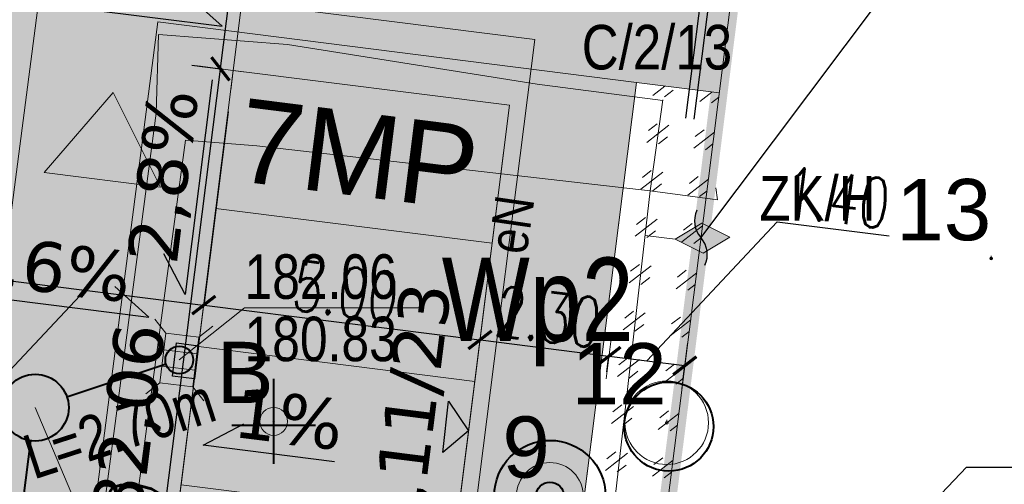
# Model space of a CAD drawing. Header units: millimetres. Extents: x 0 to 6566002, y 0 to 5716629.
# Tile 88 of 99: x 6564887 to 6564904, y 5715936 to 5715944. Entities that reach past the tile are written whole.
import ezdxf
from ezdxf import colors
from ezdxf.entities.mleader import LeaderData, LeaderLine
from ezdxf.enums import TextEntityAlignment as Align
from ezdxf.math import Vec2, Vec3

# ---------------------------------------------------------------- set-up
doc = ezdxf.new("R2010")
doc.units = ezdxf.units.MM
doc.linetypes.add('DASHDOT', pattern=[25.4, 12.7, -6.35, 0, -6.35])
doc.linetypes.add('DASHED', pattern=[19.05, 12.7, -6.35])
for name, color, linetype, lineweight in [('!! KFC - IS - wpust', 64, 'Continuous', 15), ('!IS-KD_OPIS', 64, 'Continuous', 13), ('_DOO-inwentaryzacja', 108, 'Continuous', 18), ('E-rys_sieci_eN_GDDKiA', 210, 'Continuous', 18), ('E-rys_sieci_nn_Amrest', 10, 'Continuous', 18), ('IS-KD', 64, 'kd_LINE', 40), ('MBC_krawezniki', 42, 'Continuous', 20), ('MBC_miejsca_parkingowe', 30, 'Continuous', 9), ('MBC_obszary', 143, 'Continuous', 5), ('MBC_opisy', 255, 'Continuous', 13), ('MBC_symbole', 255, 'Continuous', 13), ('MBC_szraf', 143, 'Continuous', 15), ('MBC_wymiar_ogolne', 133, 'Continuous', 13), ('MBC_zakres', 160, 'Continuous', 35), ('pr_rzędne', 5, 'Continuous', 25), ('pr_wpust', 5, 'Continuous', 30), ('ps_obrzeze', 218, 'Continuous', 13), ('USUNIETE SIECI', 7, 'NIEIST_1', 5), ('WZ PRZEPUSTY_nawadnianie', 150, 'Continuous', 25), ('WZ_ drzewa istn_kolizja z PZT_wycinka', 10, 'Continuous', 40), ('WZ_drzewa_krzewy do zabezpieczenia podczas budowy', 94, 'Continuous', 40)]:
    doc.layers.add(name, color=color, linetype=linetype, lineweight=lineweight)
doc.layers.add('E-sieci_en_txt_GDDKiA', color=3, linetype='Continuous')
for name, color, linetype, lineweight, true_color in [('pr_plytki dla niewidomych', 7, 'Continuous', 0, 0x7f007f), ('pr_separatory', 7, 'Continuous', 0, 0xd17f15), ('WZ_brak drzewa w terenie', 7, 'Continuous', 40, 0xff8f1f)]:
    doc.layers.add(name, color=color, linetype=linetype, lineweight=lineweight, true_color=true_color)
doc.styles.add('HB', font='isocpeui.ttf')
doc.styles.add('MtXpl_Arial_Narrow', font='ARIALN.TTF')
doc.styles.add('SIMPLEX', font='simplex.shx', dxfattribs={"width": 0.7})
doc.styles.get("Standard").update_dxf_attribs({"font": 'arial.ttf'})
doc.styles.add('Style-Verdana', font='verdana.ttf')
doc.styles.add('wr-ruska-mdcp4-ac-nowa_mapa$1$Style-Arial', font='arial.ttf')
doc.linetypes.add('kd_LINE', pattern='A,12.7,-5.08,["kd",HB,S=2.54,R=0,X=-3.5,Y=-1.27],-2.35', length=20.13)
doc.linetypes.add('NIEIST_1', pattern='A,20,-0.01,["X",Standard,S=5,R=0,X=-2.54,Y=-2.54],-0.01', length=20.02)
doc.dimstyles.new('maadST', dxfattribs={"dimscale": 0.0075, "dimtxt": 120, "dimasz": 1, "dimexe": 0.25, "dimexo": 100, "dimgap": 15, "dimtad": 1, "dimrnd": 0.1, "dimzin": 0, "dimdsep": 46, "dimtxsty": 'SIMPLEX', "dimblk": 'MaadTick', "dimcen": 0, "dimdle": 0.2, "dimclrd": 256, "dimclre": 256, "dimclrt": 256, "dimadec": 0, "dimazin": 0, "dimtfac": 1, "dimtmove": 1, "dimatfit": 3, "dimldrblk": 'INTEGRAL', "dimfxl": 1, "dimtolj": 1, "dimtzin": 0, "dimarcsym": 0})

# ---------------------------------------------------------------- blocks, each defined once
blk = doc.blocks.new('wpust_drog')
at = {"color": 0}
for p, q in [((-20, 10), (20, 10)), ((-20, -10), (20, -10))]:
    blk.add_line(p, q, dxfattribs=at)
for points in [[(-35, 45), (-20, 30), (-20, -30), (-35, -45)], [(35, 45), (20, 30), (20, -30), (35, -45)]]:
    blk.add_lwpolyline(points, dxfattribs=at)
blk.add_lwpolyline([(-20, -30), (20, -30), (20, 30), (-20, 30)], close=True, dxfattribs=at)
blk = doc.blocks.new('_Integral')
at = {"color": 0, "linetype": 'ByBlock', "lineweight": -2}
for centre, start, end in [((0.445, -0.091), 102, 168), ((-0.445, 0.091), 282, 348)]:
    blk.add_arc(centre, 0.454, start, end, dxfattribs=at)
blk = doc.blocks.new('MaadTick')
at = {"color": 0}
blk.add_line((0, -54.8), (0, 54.8), dxfattribs=at)
at = {"color": 0, "const_width": 7.5}
blk.add_lwpolyline([(25, 25), (-25, -25)], dxfattribs=at)
blk = doc.blocks.new('*D85')
at = {"layer": 'Defpoints', "color": 0, "transparency": 16777216}
for p in [(6564886.391, 5715943.722), (6564890.646, 5715943.185), (6564890.115, 5715938.97)]:
    blk.add_point(p, dxfattribs=at)
at = {"layer": 'MBC_wymiar_ogolne', "lineweight": -2, "transparency": 16777216}
for p, q in [((6564886.297, 5715942.978), (6564885.859, 5715939.505)), ((6564890.552, 5715942.441), (6564890.114, 5715938.968)), ((6564885.867, 5715939.506), (6564890.107, 5715938.971)), ((6564887.987, 5715939.238), (6564886.622, 5715937.784)), ((6564886.622, 5715937.784), (6564884.494, 5715938.052))]:
    blk.add_line(p, q, dxfattribs=at)
at = {"layer": 'MBC_wymiar_ogolne', "lineweight": -2, "transparency": 16777216, "xscale": 0.0075, "yscale": 0.0075, "zscale": 0.0075}
for p, rotation in [((6564885.859, 5715939.506), 172.8154014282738), ((6564890.115, 5715938.97), 352.8154014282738)]:
    blk.add_blockref('MaadTick', p, dxfattribs=dict(at, rotation=rotation))
at = {"layer": 'MBC_wymiar_ogolne', "transparency": 16777216, "insert": (6564885.628, 5715938.476), "char_height": 0.9, "attachment_point": 5, "rotation": 352.8154, "style": 'SIMPLEX'}
blk.add_mtext('\\A1;4.30', dxfattribs=at)
blk = doc.blocks.new('*D86')
at = {"layer": 'Defpoints', "color": 0, "transparency": 16777216}
for p in [(6564890.646, 5715943.185), (6564895.075, 5715938.345), (6564894.981, 5715937.599)]:
    blk.add_point(p, dxfattribs=at)
at = {"layer": 'MBC_wymiar_ogolne', "lineweight": -2, "transparency": 16777216}
for p, q in [((6564890.552, 5715942.441), (6564890.114, 5715938.968)), ((6564890.122, 5715938.969), (6564895.068, 5715938.346)), ((6564895.075, 5715938.343), (6564895.076, 5715938.347))]:
    blk.add_line(p, q, dxfattribs=at)
at = {"layer": 'MBC_wymiar_ogolne', "lineweight": -2, "transparency": 16777216, "xscale": 0.0075, "yscale": 0.0075, "zscale": 0.0075}
for p, rotation in [((6564890.115, 5715938.97), 172.8154014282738), ((6564895.075, 5715938.345), 352.8154014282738)]:
    blk.add_blockref('MaadTick', p, dxfattribs=dict(at, rotation=rotation))
at = {"layer": 'MBC_wymiar_ogolne', "transparency": 16777216, "insert": (6564892.665, 5715939.215), "char_height": 0.9, "attachment_point": 5, "rotation": 352.8154, "style": 'SIMPLEX'}
blk.add_mtext('\\A1;5.00', dxfattribs=at)
blk = doc.blocks.new('*D87')
at = {"layer": 'Defpoints', "color": 0, "transparency": 16777216}
for p in [(6564897.39, 5715938.053), (6564894.981, 5715937.599), (6564897.26, 5715937.025)]:
    blk.add_point(p, dxfattribs=at)
at = {"layer": 'MBC_wymiar_ogolne', "lineweight": -2, "transparency": 16777216}
for p, q in [((6564895.075, 5715938.343), (6564895.076, 5715938.347)), ((6564895.083, 5715938.344), (6564897.382, 5715938.054)), ((6564897.354, 5715937.769), (6564897.39, 5715938.055))]:
    blk.add_line(p, q, dxfattribs=at)
at = {"layer": 'MBC_wymiar_ogolne', "lineweight": -2, "transparency": 16777216, "xscale": 0.0075, "yscale": 0.0075, "zscale": 0.0075}
for p, rotation in [((6564895.075, 5715938.345), 172.8154014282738), ((6564897.39, 5715938.053), 352.8154014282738)]:
    blk.add_blockref('MaadTick', p, dxfattribs=dict(at, rotation=rotation))
at = {"layer": 'MBC_wymiar_ogolne', "transparency": 16777216, "insert": (6564896.303, 5715938.757), "char_height": 0.9, "attachment_point": 5, "rotation": 352.8154, "style": 'SIMPLEX'}
blk.add_mtext('\\A1;2.30', dxfattribs=at)
blk = doc.blocks.new('*D88')
at = {"layer": 'Defpoints', "color": 0, "transparency": 16777216}
for p in [(6564898.752, 5715937.881), (6564897.26, 5715937.025), (6564898.629, 5715936.901)]:
    blk.add_point(p, dxfattribs=at)
at = {"layer": 'MBC_wymiar_ogolne', "lineweight": -2, "transparency": 16777216}
for p, q in [((6564898.071, 5715937.967), (6564900.411, 5715940.465)), ((6564900.411, 5715940.465), (6564902.42, 5715940.212)), ((6564897.354, 5715937.769), (6564897.39, 5715938.055)), ((6564897.397, 5715938.052), (6564898.745, 5715937.882)), ((6564898.723, 5715937.645), (6564898.753, 5715937.883))]:
    blk.add_line(p, q, dxfattribs=at)
at = {"layer": 'MBC_wymiar_ogolne', "lineweight": -2, "transparency": 16777216, "xscale": 0.0075, "yscale": 0.0075, "zscale": 0.0075}
for p, rotation in [((6564897.39, 5715938.053), 172.8154014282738), ((6564898.752, 5715937.881), 352.8154014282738)]:
    blk.add_blockref('MaadTick', p, dxfattribs=dict(at, rotation=rotation))
at = {"layer": 'MBC_wymiar_ogolne', "transparency": 16777216, "insert": (6564901.486, 5715940.897), "char_height": 0.9, "attachment_point": 5, "rotation": 352.8154, "style": 'SIMPLEX'}
blk.add_mtext('\\A1;1.40', dxfattribs=at)
blk = doc.blocks.new('*D104')
at = {"layer": 'Defpoints', "color": 0, "transparency": 16777216}
for p in [(6564890.415, 5715943.214), (6564890.646, 5715943.185), (6564888.457, 5715925.823)]:
    blk.add_point(p, dxfattribs=at)
at = {"layer": 'MBC_wymiar_ogolne', "lineweight": -2, "transparency": 16777216}
for p, q in [((6564888.227, 5715925.859), (6564890.414, 5715943.207)), ((6564889.902, 5715943.279), (6564890.413, 5715943.215)), ((6564887.713, 5715925.917), (6564888.224, 5715925.852))]:
    blk.add_line(p, q, dxfattribs=at)
at = {"layer": 'MBC_wymiar_ogolne', "lineweight": -2, "transparency": 16777216, "xscale": 0.0075, "yscale": 0.0075, "zscale": 0.0075}
for p, rotation in [((6564890.415, 5715943.214), 82.81540142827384), ((6564888.226, 5715925.852), 262.8154014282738)]:
    blk.add_blockref('MaadTick', p, dxfattribs=dict(at, rotation=rotation))
at = {"layer": 'MBC_wymiar_ogolne', "transparency": 16777216, "insert": (6564888.762, 5715934.604), "char_height": 0.9, "attachment_point": 5, "rotation": 82.8154, "style": 'SIMPLEX'}
blk.add_mtext('\\A1;17.50', dxfattribs=at)
blk = doc.blocks.new('*D105')
at = {"layer": 'Defpoints', "color": 0, "transparency": 16777216}
for p in [(6564890.753, 5715945.899), (6564891.01, 5715945.867), (6564890.646, 5715943.185)]:
    blk.add_point(p, dxfattribs=at)
at = {"layer": 'MBC_wymiar_ogolne', "lineweight": -2, "transparency": 16777216}
for p, q in [((6564889.398, 5715945.123), (6564889.666, 5715947.251)), ((6564890.266, 5715945.96), (6564890.751, 5715945.899)), ((6564890.415, 5715943.222), (6564890.752, 5715945.892)), ((6564890.584, 5715944.557), (6564889.398, 5715945.123)), ((6564889.902, 5715943.279), (6564890.413, 5715943.215))]:
    blk.add_line(p, q, dxfattribs=at)
at = {"layer": 'MBC_wymiar_ogolne', "lineweight": -2, "transparency": 16777216, "xscale": 0.0075, "yscale": 0.0075, "zscale": 0.0075}
for p, rotation in [((6564890.753, 5715945.899), 82.81540142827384), ((6564890.415, 5715943.214), 262.8154014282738)]:
    blk.add_blockref('MaadTick', p, dxfattribs=dict(at, rotation=rotation))
at = {"layer": 'MBC_wymiar_ogolne', "transparency": 16777216, "insert": (6564888.974, 5715946.257), "char_height": 0.9, "attachment_point": 5, "rotation": 82.8154, "style": 'SIMPLEX'}
blk.add_mtext('\\A1;2.70', dxfattribs=at)
blk = doc.blocks.new('*U125')
for q in [(0, 0.05), (0, 0.05), (0, 0)]:
    blk.add_line((0, 0), q)
for radius in [0.6, 0.0223]:
    blk.add_circle((0, 0), radius)
blk = doc.blocks.new('*U128')
for q in [(0, 0.05), (0, 0.05), (0, 0)]:
    blk.add_line((0, 0), q)
for radius in [0.75, 0.0239]:
    blk.add_circle((0, 0), radius)
blk = doc.blocks.new('*U129')
for q in [(0, 0.05), (0, 0.05), (0, 0)]:
    blk.add_line((0, 0), q)
for radius in [0.0239, 0.005]:
    blk.add_circle((0, 0), radius)
blk = doc.blocks.new('*U133')
for q in [(0, 0.05), (0, 0.05), (0, 0)]:
    blk.add_line((0, 0), q)
for radius in [0.25, 0.0159]:
    blk.add_circle((0, 0), radius)

msp = doc.modelspace()

# ---------------------------------------------------------------- hatches: boundary and pattern name
at = {"layer": 'E-rys_sieci_eN_GDDKiA'}
h = msp.add_hatch(color=256, dxfattribs=at)
h.dxf.hatch_style = 1
h.paths.add_polyline_path([(6564898.58, 5715940.157), (6564899.06, 5715940.443), (6564899.559, 5715940.19), (6564899.079, 5715939.904)])
at = {"layer": 'MBC_symbole'}
h = msp.add_hatch(color=10, dxfattribs=at)
h.dxf.hatch_style = 1
h.paths.add_polyline_path([(6564889.336, 5715941.09), (6564888.491, 5715942.786), (6564887.252, 5715941.353)])
at = {"layer": 'MBC_szraf'}
h = msp.add_hatch(dxfattribs=at)
h.set_pattern_fill('GOST_GLASS', color=64, scale=0.1, angle=180)
h.set_pattern_definition([(217.8154, (6564851.5972, 5715920.57143), (-0.841866, 0.1061225), [0.5, -0.7]), (217.8154, (6564851.38676, 5715920.59797), (-0.841866, 0.1061225), [0.2, -1]), (217.8154, (6564851.5707, 5715920.36097), (-0.841866, 0.1061225), [0.2, -1])])
h.paths.add_polyline_path([(6564879.763, 5715911.175), (6564879.481, 5715908.937), (6564891.437, 5715909.385), (6564891.628, 5715911), (6564886.668, 5715911.625), (6564886.504, 5715910.325)])
h.paths.add_polyline_path([(6564846.159, 5715915.411), (6564845.659, 5715911.442), (6564868.704, 5715908.537), (6564877.253, 5715908.854), (6564877.58, 5715911.45)])
edge = h.paths.add_edge_path()
edge.add_line((6564839.417, 5715917.894), (6564837.249, 5715920.687))
edge.add_line((6564837.249, 5715920.687), (6564839.5, 5715938.545))
edge.add_line((6564839.5, 5715938.545), (6564842.293, 5715940.713))
edge.add_line((6564842.293, 5715940.713), (6564843.356, 5715949.146))
edge.add_line((6564843.356, 5715949.146), (6564840.213, 5715949.543))
edge.add_arc((6564851.909, 5715940.301), 14.906, 141.6866, 144.249)
edge.add_line((6564839.811, 5715949.011), (6564835.241, 5715912.756))
edge.add_line((6564835.241, 5715912.756), (6564838.714, 5715912.318))
edge.add_line((6564838.714, 5715912.318), (6564839.417, 5715917.894))
edge = h.paths.add_edge_path()
edge.add_line((6564855.758, 5715947.583), (6564855.133, 5715942.622))
edge.add_arc((6564855.758, 5715947.583), 5, 262.8154, 352.8154)
edge.add_line((6564860.719, 5715946.958), (6564855.758, 5715947.583))
edge = h.paths.add_edge_path()
edge.add_arc((6564856.033, 5715949.766), 5, 13.9156, 82.8154)
edge.add_line((6564856.659, 5715954.727), (6564853.848, 5715955.081))
edge.add_arc((6564851.909, 5715940.301), 14.906, 82.5263, 121.066)
edge.add_line((6564844.217, 5715953.07), (6564860.887, 5715950.968))
at = {"layer": 'MBC_szraf', "true_color": 0x636466, "transparency": 33554687}
h = msp.add_hatch(dxfattribs=at)
h.set_pattern_fill('DOTS', color=251, scale=0.3)
edge = h.paths.add_edge_path()
edge.add_line((6564890.021, 5715938.225), (6564890.646, 5715943.185))
edge.add_line((6564890.646, 5715943.185), (6564890.921, 5715945.368))
edge.add_arc((6564895.882, 5715944.743), 5, 82.8154, 172.8154, ccw=False)
edge.add_line((6564896.507, 5715949.703), (6564887.889, 5715950.79))
edge.add_arc((6564887.82, 5715950.295), 0.5, -29.8834, 82.0755, ccw=False)
edge.add_arc((6564895.911, 5715944.735), 9.319, 145.2621, 172.7932)
edge.add_line((6564886.666, 5715945.904), (6564886.391, 5715943.722))
edge.add_arc((6564881.43, 5715944.347), 5, 262.8154, 352.8154, ccw=False)
edge.add_line((6564880.805, 5715939.386), (6564866.716, 5715941.162))
edge.add_line((6564866.716, 5715941.162), (6564864.335, 5715941.462))
edge.add_line((6564864.335, 5715941.462), (6564865.235, 5715948.606))
edge.add_arc((6564856.033, 5715949.766), 9.275, 352.8154, 380.2166)
edge.add_arc((6564865.206, 5715953.144), 0.5, 82.7802, 200.2166, ccw=False)
edge.add_line((6564865.269, 5715953.64), (6564856.659, 5715954.727))
edge.add_arc((6564856.033, 5715949.766), 5, -7.1846, 82.8154, ccw=False)
edge.add_line((6564860.994, 5715949.141), (6564860.719, 5715946.958))
edge.add_arc((6564855.758, 5715947.583), 5, 262.8154, 352.8154, ccw=False)
edge.add_line((6564855.133, 5715942.622), (6564842.731, 5715944.186))
edge.add_line((6564842.731, 5715944.186), (6564842.293, 5715940.713))
edge.add_line((6564842.293, 5715940.713), (6564839.417, 5715917.894))
edge.add_line((6564839.417, 5715917.894), (6564839.214, 5715916.287))
edge.add_line((6564839.214, 5715916.287), (6564846.159, 5715915.411))
edge.add_line((6564846.159, 5715915.411), (6564877.58, 5715911.45))
edge.add_line((6564877.58, 5715911.45), (6564879.763, 5715911.175))
edge.add_line((6564879.763, 5715911.175), (6564886.504, 5715910.325))
edge.add_line((6564886.504, 5715910.325), (6564886.668, 5715911.625))
edge.add_line((6564886.668, 5715911.625), (6564887.918, 5715921.547))
edge.add_line((6564887.918, 5715921.547), (6564888.031, 5715922.439))
edge.add_line((6564888.031, 5715922.439), (6564888.343, 5715924.92))
edge.add_line((6564888.343, 5715924.92), (6564888.457, 5715925.823))
edge.add_line((6564888.457, 5715925.823), (6564890.021, 5715938.225))
edge = h.paths.add_edge_path(flags=16)
edge.add_line((6564877.569, 5715933.747), (6564850.414, 5715937.17))
edge.add_arc((6564849.801, 5715932.158), 5.049, 83.0282, 166.577)
edge.add_line((6564844.89, 5715933.33), (6564844.062, 5715926.762))
edge.add_arc((6564851.503, 5715925.824), 7.5, 172.8154, 262.8154)
edge.add_line((6564850.565, 5715918.383), (6564876.53, 5715915.11))
edge.add_arc((6564877.155, 5715920.071), 5, 262.8154, 352.8154)
edge.add_line((6564882.116, 5715919.446), (6564883.257, 5715928.494))
edge.add_arc((6564878.209, 5715928.577), 5.049, 359.0538, 442.6026)
edge.add_arc((6564856.328, 5715760.048), 174.992, 82.60258, 83.02822)
edge = h.paths.add_edge_path()
edge.add_line((6564900.184, 5715949.24), (6564899.872, 5715946.76))
edge.add_arc((6564897.391, 5715947.072), 2.5, 352.8154, 442.8133)
edge.add_line((6564897.704, 5715949.553), (6564900.184, 5715949.24))
at = {"layer": 'MBC_szraf'}
h = msp.add_hatch(dxfattribs=at)
h.set_pattern_fill('GOST_GLASS', color=64, scale=0.1, angle=180)
edge = h.paths.add_edge_path()
edge.add_line((6564897.704, 5715949.553), (6564896.507, 5715949.703))
edge.add_arc((6564895.882, 5715944.743), 5, 82.8154, 167.0101)
edge.add_line((6564891.01, 5715945.867), (6564899.622, 5715944.781))
edge.add_line((6564899.622, 5715944.781), (6564899.872, 5715946.76))
edge.add_arc((6564897.391, 5715947.072), 2.5, 352.8154, 442.8154)
edge = h.paths.add_edge_path()
edge.add_line((6564886.391, 5715943.722), (6564881.43, 5715944.347))
edge.add_line((6564881.43, 5715944.347), (6564880.805, 5715939.386))
edge.add_arc((6564881.43, 5715944.347), 5, 262.8154, 352.8154)
h.paths.add_polyline_path([(6564888.457, 5715925.823), (6564888.343, 5715924.92), (6564893.304, 5715924.295), (6564893.418, 5715925.197)])
h.paths.add_polyline_path([(6564892.992, 5715921.814), (6564888.031, 5715922.439), (6564887.918, 5715921.547), (6564892.879, 5715920.921)])
h = msp.add_hatch(dxfattribs=at)
h.set_pattern_fill('AR-SAND', color=251, scale=0.01, angle=180)
h.set_pattern_definition([(210.3154, (6564851.59722, 5715920.57143), (-0.0453345, -0.4875716), [0, -0.38608, 0, -0.4318, 0, -0.41275]), (180.3154, (6564851.5972, 5715920.57143), (-0.535645, -0.6549765), [0, -0.20828, 0, -0.34798, 0, -0.13335]), (140.3154, (6564851.9072, 5715920.53236), (-0.7849615, 0.0975008), [0, -0.127, 0, -0.4572, 0, -0.5969]), (130.3154, (6564851.9072, 5715920.53236), (-0.785442, -0.125684), [0, -0.0635, 0, -0.29972, 0, -0.3429])])
edge = h.paths.add_edge_path()
edge.add_line((6564897.882, 5715942.967), (6564899.371, 5715942.78))
edge.add_line((6564899.371, 5715942.78), (6564899.622, 5715944.781))
edge.add_line((6564899.622, 5715944.781), (6564891.01, 5715945.87))
edge.add_arc((6564895.882, 5715944.743), 5, 166.9756, 172.8154)
edge.add_line((6564890.921, 5715945.368), (6564890.646, 5715943.185))
edge.add_line((6564890.646, 5715943.185), (6564895.607, 5715942.56))
edge.add_line((6564895.607, 5715942.56), (6564894.981, 5715937.599))
edge.add_line((6564894.981, 5715937.599), (6564893.418, 5715925.197))
edge.add_line((6564893.418, 5715925.197), (6564893.304, 5715924.295))
edge.add_line((6564893.304, 5715924.295), (6564888.343, 5715924.92))
edge.add_line((6564888.343, 5715924.92), (6564888.031, 5715922.439))
edge.add_line((6564888.031, 5715922.439), (6564892.992, 5715921.814))
edge.add_line((6564892.992, 5715921.814), (6564892.879, 5715920.921))
edge.add_line((6564892.879, 5715920.921), (6564891.425, 5715909.384))
edge.add_line((6564891.425, 5715909.384), (6564893.663, 5715909.503))
edge.add_line((6564893.663, 5715909.503), (6564897.882, 5715942.967))
at = {"layer": 'MBC_szraf', "transparency": 33554559}
h = msp.add_hatch(dxfattribs=at)
h.set_pattern_fill('AR-SAND', color=210, scale=0.01, angle=180)
h.set_pattern_definition([(210.3154, (6564892.10635, 5715917.23785), (-0.0453345, -0.4875716), [0, -0.38608, 0, -0.4318, 0, -0.41275]), (180.3154, (6564892.10635, 5715917.23785), (-0.535645, -0.654977), [0, -0.20828, 0, -0.34798, 0, -0.13335]), (140.3154, (6564892.4163, 5715917.1988), (-0.7849615, 0.097501), [0, -0.127, 0, -0.4572, 0, -0.5969]), (130.3154, (6564892.4163, 5715917.1988), (-0.785442, -0.125684), [0, -0.0635, 0, -0.29972, 0, -0.3429])])
h.paths.add_polyline_path([(6564892.874, 5715920.885), (6564887.914, 5715921.51), (6564886.663, 5715911.589), (6564891.624, 5715910.964)])
h.paths.add_polyline_path([(6564895.607, 5715942.56), (6564890.646, 5715943.185), (6564888.453, 5715925.787), (6564893.413, 5715925.161)])
at = {"layer": 'MBC_szraf'}
h = msp.add_hatch(dxfattribs=at)
h.set_pattern_fill('GOST_GLASS', color=64, scale=0.1, angle=180)
h.set_pattern_definition([(217.8154, (6564881.6284, 5715944.322), (-0.841866, 0.1061225), [0.5, -0.7]), (217.8154, (6564881.41795, 5715944.34855), (-0.841866, 0.1061225), [0.2, -1]), (217.8154, (6564881.6019, 5715944.11155), (-0.841866, 0.1061225), [0.2, -1])])
h.paths.add_polyline_path([(6564899.373, 5715942.78), (6564897.88, 5715942.968), (6564893.666, 5715909.462), (6564895.177, 5715909.518)])
at = {"layer": 'WZ_ drzewa istn_kolizja z PZT_wycinka'}
h = msp.add_hatch(color=256, dxfattribs=at)
h.dxf.hatch_style = 1
h.paths.add_polyline_path([(6564896.531, 5715935.689, 1), (6564896.129, 5715935.391, 1)])
at = {"layer": 'WZ_brak drzewa w terenie'}
h = msp.add_hatch(color=256, dxfattribs=at)
h.dxf.hatch_style = 1
h.paths.add_polyline_path([(6564891.571, 5715937.029, 1), (6564891.169, 5715936.731, 1)])

# ---------------------------------------------------------------- linework, layer by layer
at = {"layer": '!IS-KD_OPIS'}
for points in [[(6564889.676, 5715937.984), (6564890.847, 5715938.922), (6564894.033, 5715938.922)], [(6564887.09, 5715937.128), (6564888.452, 5715933.904), (6564891.638, 5715933.904)]]:
    msp.add_lwpolyline(points, dxfattribs=at)
at = {"layer": 'E-rys_sieci_eN_GDDKiA'}
for p, q in [((6564898.133, 5715941.023), (6564898.36, 5715942.66)), ((6564899.34, 5715940.86), (6564899.309, 5715941.078)), ((6564894.645, 5715910.518), (6564898.133, 5715941.023)), ((6564898.133, 5715941.023), (6564899.34, 5715940.86)), ((6564898.58, 5715940.157), (6564899.06, 5715940.443)), ((6564899.559, 5715940.19), (6564899.06, 5715940.443)), ((6564898.58, 5715940.157), (6564898.041, 5715940.219)), ((6564898.58, 5715940.157), (6564899.079, 5715939.904)), ((6564899.559, 5715940.19), (6564899.079, 5715939.904))]:
    msp.add_line(p, q, dxfattribs=at)
at = {"layer": 'E-rys_sieci_nn_Amrest'}
for p, q in [((6564891.734, 5715944.284), (6564896.058, 5715943.739)), ((6564896.058, 5715943.739), (6564891.899, 5715910.749))]:
    msp.add_line(p, q, dxfattribs=at)
at = {"layer": 'IS-KD', "linetype": 'ByBlock', "ltscale": 0.3}
for points in [[(6564889.438, 5715937.906), (6564887.659, 5715937.317)], [(6564885.985, 5715928.525), (6564887.013, 5715936.533)]]:
    msp.add_lwpolyline(points, dxfattribs=at)
for centre, radius in [((6564889.676, 5715937.984), 0.25), ((6564887.09, 5715937.128, 0), 0.6)]:
    msp.add_circle(centre, radius, dxfattribs=at)
at = {"layer": 'MBC_krawezniki', "color": 132, "true_color": 0x00cccc}
msp.add_lwpolyline([(6564891.01, 5715945.867, 0.025336), (6564890.921, 5715945.368), (6564890.646, 5715943.185)], format="xyb", dxfattribs=at)
at = {"layer": 'MBC_krawezniki'}
msp.add_lwpolyline([(6564888.343, 5715924.92), (6564888.457, 5715925.823), (6564893.418, 5715925.197), (6564895.607, 5715942.56), (6564890.646, 5715943.185)], dxfattribs=at)
at = {"layer": 'MBC_krawezniki', "color": 160, "linetype": 'DASHED', "ltscale": 0.1}
msp.add_lwpolyline([(6564888.457, 5715925.823), (6564890.646, 5715943.185)], dxfattribs=at)
at = {"layer": 'MBC_miejsca_parkingowe'}
for points in [[(6564890.646, 5715943.185), (6564895.607, 5715942.56), (6564895.294, 5715940.08), (6564890.333, 5715940.705)], [(6564890.333, 5715940.705), (6564895.294, 5715940.08), (6564894.981, 5715937.599), (6564890.021, 5715938.225)], [(6564890.021, 5715938.225), (6564894.981, 5715937.599), (6564894.669, 5715935.119), (6564889.708, 5715935.744)]]:
    msp.add_lwpolyline(points, close=True, dxfattribs=at)
at = {"layer": 'MBC_obszary'}
msp.add_lwpolyline([(6564890.646, 5715943.185), (6564890.921, 5715945.368, -0.414214), (6564896.507, 5715949.703), (6564897.704, 5715949.553, -0.414214), (6564899.872, 5715946.76), (6564895.177, 5715909.518)], format="xyb", dxfattribs=at)
for points in [[(6564890.646, 5715943.185), (6564888.457, 5715925.823)], [(6564890.646, 5715943.185), (6564895.607, 5715942.56)], [(6564897.882, 5715942.968), (6564893.658, 5715909.463)], [(6564897.882, 5715942.967), (6564899.371, 5715942.78)], [(6564895.607, 5715942.56), (6564893.418, 5715925.197)]]:
    msp.add_lwpolyline(points, dxfattribs=at)
at = {"layer": 'MBC_symbole', "color": 10}
msp.add_lwpolyline([(6564889.336, 5715941.09), (6564888.491, 5715942.786), (6564887.252, 5715941.353), (6564889.336, 5715941.09)], dxfattribs=at)
at = {"layer": 'MBC_zakres', "color": 12, "linetype": 'DASHDOT', "ltscale": 0.1, "const_width": 0.3}
msp.add_lwpolyline([(6564853.848, 5715955.081, 0.276263), (6564839.811, 5715949.011), (6564835.241, 5715912.756), (6564868.704, 5715908.537), (6564895.177, 5715909.518), (6564900.184, 5715949.24)], format="xyb", close=True, dxfattribs=at)
at = {"layer": 'pr_plytki dla niewidomych', "extrusion": (0, 0, -1)}
msp.add_solid([(-6564891.478, 5715945.808), (-6564891.14, 5715943.123), (-6564891.974, 5715945.745), (-6564891.636, 5715943.061)], dxfattribs=at)
at = {"layer": 'pr_rzędne', "color": 5, "flags": 128}
for points in [[(6564886.692, 5715944.452), (6564890.447, 5715943.978), (6564889.835, 5715944.529)], [(6564890.265, 5715943.015), (6564889.78, 5715939.162), (6564889.398, 5715939.892)], [(6564885.374, 5715939.226), (6564889.129, 5715938.753), (6564888.517, 5715939.303)], [(6564892.461, 5715936.157), (6564890.103, 5715936.454), (6564890.832, 5715936.835)]]:
    msp.add_lwpolyline(points, dxfattribs=at)
msp.add_lwpolyline([(6564894.87, 5715936.713), (6564894.406, 5715936.323), (6564894.508, 5715937.245), (6564894.87, 5715936.713)], close=True, dxfattribs=at)
at = {"layer": 'pr_separatory', "const_width": 0.2}
for points in [[(6564894.881, 5715942.399), (6564894.626, 5715940.416)], [(6564894.568, 5715939.919), (6564894.313, 5715937.935)], [(6564894.256, 5715937.439), (6564894.001, 5715935.455)]]:
    msp.add_lwpolyline(points, dxfattribs=at)
at = {"layer": 'pr_wpust', "flags": 128}
msp.add_lwpolyline([(6564889.948, 5715937.644), (6564889.551, 5715937.694), (6564889.626, 5715938.289), (6564890.023, 5715938.239), (6564889.948, 5715937.644)], close=True, dxfattribs=at)
at = {"layer": 'ps_obrzeze', "flags": 128}
msp.add_lwpolyline([(6564899.37, 5715942.78), (6564897.882, 5715942.968), (6564893.658, 5715909.462)], dxfattribs=at)
at = {"layer": 'USUNIETE SIECI', "ltscale": 0.15, "flags": 128}
for points in [[(6564840.679, 5715950.092), (6564887.13, 5715944.27), (6564882.55, 5715909.05)], [(6564897.882, 5715942.968), (6564889.29, 5715944.06), (6564884.76, 5715909.15)]]:
    msp.add_lwpolyline(points, dxfattribs=at)
at = {"layer": 'USUNIETE SIECI', "color": 210, "ltscale": 0.15, "flags": 128}
for points in [[(6564898.358, 5715942.643), (6564896.1, 5715942.94), (6564891.62, 5715943.65), (6564889.3, 5715943.83), (6564889.26, 5715942.42), (6564887.1, 5715926.06), (6564886.8, 5715925.28), (6564886.72, 5715924.3), (6564886.08, 5715917.68), (6564884.9, 5715909.3)], [(6564883.98, 5715926.84), (6564887.75, 5715926.86), (6564889.79, 5715941.93), (6564891.07, 5715941.83), (6564898.133, 5715941.022)]]:
    msp.add_lwpolyline(points, dxfattribs=at)
at = {"layer": 'WZ PRZEPUSTY_nawadnianie'}
for points in [[(6564898.771, 5715942.33), (6564899.147, 5715945.306)], [(6564898.92, 5715942.311), (6564899.296, 5715945.288)]]:
    msp.add_lwpolyline(points, dxfattribs=at)
at = {"layer": 'WZ_ drzewa istn_kolizja z PZT_wycinka'}
for radius in [1, 0.25]:
    msp.add_circle((6564896.33, 5715935.54), radius, dxfattribs=at)
at = {"layer": 'WZ_brak drzewa w terenie'}
for points in [[(6564891.37, 5715937.644), (6564891.37, 5715936.116)], [(6564890.62, 5715936.815), (6564892.12, 5715936.815)]]:
    msp.add_lwpolyline(points, dxfattribs=at)
at = {"layer": 'WZ_drzewa_krzewy do zabezpieczenia podczas budowy'}
msp.add_circle((6564898.466, 5715936.787), 0.8, dxfattribs=at)

# ---------------------------------------------------------------- block references
at = {"layer": '!! KFC - IS - wpust', "xscale": -0.01500000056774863, "yscale": 0.01500000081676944, "zscale": 0.015, "rotation": 173.1464862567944}
msp.add_blockref('wpust_drog', (6564889.676, 5715937.984), dxfattribs=at)
at = {"layer": '_DOO-inwentaryzacja'}
ref = msp.add_blockref('*U129', (6564904.255, 5715939.805), dxfattribs=at)
ref.add_attrib('NR', '13', dxfattribs={"layer": '0', "height": 1.1, "style": 'wr-ruska-mdcp4-ac-nowa_mapa$1$Style-Arial'}).set_placement((6564904.255, 5715939.805), align=Align.BOTTOM_RIGHT)
at = {"layer": '_DOO-inwentaryzacja', "color": 242, "true_color": 0xcd2027}
ref = msp.add_blockref('*U133', (6564891.37, 5715936.88), dxfattribs=at)
ref.add_attrib('NR', 'B', dxfattribs={"layer": '0', "height": 1.1, "style": 'wr-ruska-mdcp4-ac-nowa_mapa$1$Style-Arial'}).set_placement((6564891.37, 5715936.88), align=Align.BOTTOM_RIGHT)
at = {"layer": '_DOO-inwentaryzacja'}
ref = msp.add_blockref('*U128', (6564898.428, 5715936.856), dxfattribs=at)
ref.add_attrib('NR', '12', dxfattribs={"layer": '0', "height": 1.1, "style": 'wr-ruska-mdcp4-ac-nowa_mapa$1$Style-Arial'}).set_placement((6564898.428, 5715936.856), align=Align.BOTTOM_RIGHT)
ref = msp.add_blockref('*U125', (6564896.33, 5715935.54), dxfattribs=at)
ref.add_attrib('NR', '9', dxfattribs={"layer": '0', "height": 1.1, "style": 'wr-ruska-mdcp4-ac-nowa_mapa$1$Style-Arial'}).set_placement((6564896.33, 5715935.54), align=Align.BOTTOM_RIGHT)

# ---------------------------------------------------------------- texts
at = {"layer": '!IS-KD_OPIS', "width": 0.8}
for s, height, p in [('182.06', 0.8, (6564890.847, 5715939.082)), ('Wp2', 1.5, (6564894.387, 5715938.322)), ('180.83', 0.8, (6564890.847, 5715937.962))]:
    msp.add_text(s, height=height, dxfattribs=at).set_placement(p)
msp.add_text('L=2.70m', height=0.8, rotation=18, dxfattribs=at).set_placement((6564887.059, 5715935.832))
at = {"layer": 'E-rys_sieci_nn_Amrest', "style": 'MtXpl_Arial_Narrow'}
msp.add_text('eN', height=0.7, rotation=81.6996, dxfattribs=at).set_placement((6564895.639, 5715940.417), align=Align.MIDDLE)
at = {"layer": 'E-sieci_en_txt_GDDKiA', "char_height": 0.8, "width": 0.81113, "attachment_point": 1}
for s, insert in [('{\\fArial Narrow|b0|i0|c0|p34;C\\fArial Narrow|b0|i0|c238|p34;/2/13}', (6564896.902, 5715944.003)), ('{\\fArial Narrow|b0|i0|c238|p34;ZK/H}', (6564900.089, 5715941.286))]:
    msp.add_mtext(s, dxfattribs=dict(at, insert=insert))
at = {"layer": 'MBC_opisy', "lineweight": 13, "insert": (6564890.84, 5715942.696), "char_height": 1.5, "attachment_point": 1, "rotation": 352.8154}
msp.add_mtext_dynamic_manual_height_columns('7MP', width=3.03601, gutter_width=0.125, heights=[0], dxfattribs=at)
at = {"layer": 'pr_rzędne', "color": 5, "style": 'Style-Verdana'}
for s, rotation, p in [('2,8%', 82.8154, (6564888.734, 5715939.787)), ('182,11/23', 82.8154, (6564892.876, 5715933.164)), ('182,06', 82.8154, (6564887.992, 5715934.404)), ('1%', 352.8154, (6564890.728, 5715937.499))]:
    msp.add_text(s, height=0.9, rotation=rotation, dxfattribs=at).set_placement(p, align=Align.TOP_LEFT)
msp.add_text('0,6%', height=0.9, rotation=352.8154, dxfattribs=at).set_placement((6564888.861, 5715939.911), align=Align.TOP_RIGHT)

# ---------------------------------------------------------------- dimensions: what is measured, and where the dimension line sits
at = {"layer": 'MBC_wymiar_ogolne'}
for base, p1, p2, angle, picture, middle in [((6564890.753, 5715945.899), (6564890.646, 5715943.185), (6564891.01, 5715945.867), 262.8154, '*D105', (6564889.412, 5715945.235)), ((6564890.115, 5715938.97), (6564886.391, 5715943.722), (6564890.646, 5715943.185), 172.8154, '*D85', (6564886.51, 5715937.798)), ((6564898.752, 5715937.881), (6564897.26, 5715937.025), (6564898.629, 5715936.901), 172.8154, '*D88', (6564900.523, 5715940.451))]:
    dim = msp.add_linear_dim(base=base, p1=p1, p2=p2, angle=angle, dimstyle='maadST', dxfattribs=at)
    dim.commit()
    dim.dimension.update_dxf_attribs({"geometry": picture, "text_midpoint": middle, "dimtype": 160})
for base, p1, p2, angle, picture, middle in [((6564890.415, 5715943.214), (6564888.457, 5715925.823), (6564890.646, 5715943.185), 262.8154, '*D104', (6564888.762, 5715934.604)), ((6564895.075, 5715938.345), (6564890.646, 5715943.185), (6564894.981, 5715937.599), 172.8154, '*D86', (6564892.665, 5715939.215)), ((6564897.39, 5715938.053), (6564894.981, 5715937.599), (6564897.26, 5715937.025), 172.8154, '*D87', (6564896.303, 5715938.757))]:
    dim = msp.add_linear_dim(base=base, p1=p1, p2=p2, angle=angle, dimstyle='maadST', dxfattribs=at)
    dim.commit()
    dim.dimension.update_dxf_attribs({"geometry": picture, "text_midpoint": middle})

# ---------------------------------------------------------------- next in the draw order: leaders
at = {"layer": 'E-sieci_en_txt_GDDKiA'}
ml = msp.add_multileader_mtext('Standard', dxfattribs=at)
ml.set_content('{\\fArial Narrow|b0|i0|c238|p34;Mufa przelotowa kabla w kierunku:\\P- ZK/E (YAKXS 4x120 )  }', color=256)
ml.set_leader_properties()
ml.set_arrow_properties(name='INTEGRAL')
ml.build(insert=Vec2(0, 0))
ml.multileader.update_dxf_attribs({"dogleg_length": 1, "arrow_head_size": 1})
ctx = ml.context
ctx.base_point, ctx.char_height, ctx.arrow_head_size, ctx.landing_gap_size, ctx.plane_origin = Vec3(6564904.931, 5715946.692), 0.7, 1, 0.5, Vec3(6564893.008, 5715934.395)
notes = []
notes.append((ctx, [(0, (1, 1, 0), (6564903.931, 5715946.692), (1, 0), 1, [(1, [(6564899.042, 5715940.18)], 0, [])])]))
ctx.mtext.insert, ctx.mtext.line_spacing_factor, ctx.mtext.flow_direction = Vec3(6564905.431, 5715947.144), 0.8, 5
ctx.mtext.has_bg_fill, ctx.mtext.bg_color, ctx.mtext.bg_scale_factor, ctx.mtext.bg_transparency, ctx.mtext.use_window_bg_color = 1, -1027028792, 1.5, 0, 1
ml = msp.add_multileader_mtext('Standard', dxfattribs=at)
ml.set_content('{\\fArial Narrow|b0|i0|c238|p34;proj. YAKXS 4x120 - kierunek ZK/E (mufa)\\Pproj. YAKXS 4x35 - od ZK/G do ZK/H\\Pproj. YAKXS 4x35 od C/2/11 do C/2/13 }', color=256)
ml.set_leader_properties()
ml.set_arrow_properties(name='INTEGRAL')
ml.build(insert=Vec2(0, 0))
ml.multileader.update_dxf_attribs({"dogleg_length": 1, "arrow_head_size": 1})
ctx = ml.context
ctx.base_point, ctx.char_height, ctx.arrow_head_size, ctx.landing_gap_size, ctx.plane_origin = Vec3(6564904.811, 5715936.056), 0.7, 1, 0.5, Vec3(6564890.676, 5715922.827)
notes.append((ctx, [(0, (1, 1, 0), (6564903.811, 5715936.056), (1, 0), 1, [(1, [(6564896.71, 5715928.612)], 0, [])])]))
ctx.mtext.insert, ctx.mtext.line_spacing_factor, ctx.mtext.flow_direction = Vec3(6564905.311, 5715936.509), 0.8, 5
ctx.mtext.has_bg_fill, ctx.mtext.bg_color, ctx.mtext.bg_scale_factor, ctx.mtext.bg_transparency, ctx.mtext.use_window_bg_color = 1, -1027028792, 1.5, 0, 1
for ctx, leaders in notes:
    for number, flags, end, landing, length, lines in leaders:
        leader = LeaderData()
        leader.index, (leader.has_last_leader_line, leader.has_dogleg_vector, leader.attachment_direction) = number, flags
        leader.last_leader_point, leader.dogleg_vector, leader.dogleg_length = Vec3(end), Vec3(landing), length
        for number, points, colour, breaks in lines:
            line = LeaderLine()
            line.index, line.vertices, line.color, line.breaks = number, Vec3.list(points), colors.encode_raw_color(colour), breaks
            leader.lines.append(line)
        ctx.leaders.append(leader)

doc.saveas('drawing.dxf')
